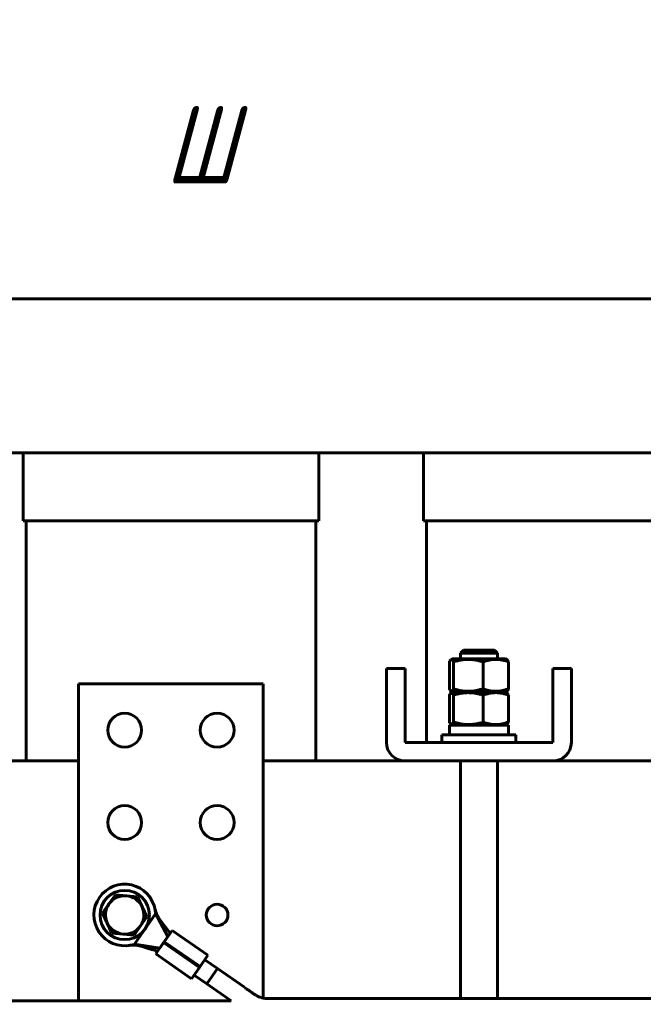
# Model space of a CAD drawing. Header units: millimetres. Extents: x 0 to 297, y 0 to 420.
# Tile 12 of 23: x 151 to 191, y 185 to 249. Entities that reach past the tile are written whole.
import ezdxf

# ---------------------------------------------------------------- set-up
doc = ezdxf.new("R2010")
doc.units = ezdxf.units.MM
doc.linetypes.add('K5LT_BASIC', pattern=[0])
doc.linetypes.add('K5LT_THIN', pattern=[0])
doc.layers.add('Системный слой', color=7, linetype='Continuous')
doc.styles.add('KDIMTEXTSTYLE', font='GOST_AU.SHX', dxfattribs={"width": 0.96, "oblique": 15, "height": 5})
doc.dimstyles.new('KDIMSTYLE (0.20)', dxfattribs={"dimtxt": 5, "dimasz": 1, "dimexe": 2, "dimexo": 0, "dimgap": 1, "dimtad": 1, "dimlfac": 5, "dimtxsty": 'KDIMTEXTSTYLE', "dimsah": 1, "dimcen": 0, "dimdle": 1, "dimadec": 0, "dimazin": 0, "dimtfac": 0.667, "dimtmove": 0, "dimatfit": 3, "dimfxl": 1, "dimtvp": 1, "dimtolj": 1, "dimtzin": 0, "dimarcsym": 0})

# ---------------------------------------------------------------- blocks, each defined once
blk = doc.blocks.new('U15')
at = {"layer": 'Системный слой', "color": 150, "linetype": 'K5LT_BASIC', "lineweight": 60, "true_color": 0x0080ff}
for p, q in [((123.4, 187.798), (124.586, 186.976)), ((124.586, 186.976), (124.677, 186.913)), ((124.677, 186.913), (124.68, 186.911)), ((124.68, 186.911), (124.685, 186.907)), ((124.685, 186.907), (124.694, 186.901)), ((124.694, 186.901), (124.699, 186.897)), ((124.699, 186.897), (124.702, 186.895)), ((124.702, 186.895), (124.707, 186.892)), ((124.707, 186.892), (124.715, 186.887)), ((124.715, 186.887), (124.722, 186.882)), ((124.722, 186.882), (124.725, 186.879)), ((124.725, 186.879), (124.73, 186.876)), ((124.73, 186.876), (124.738, 186.87)), ((124.738, 186.87), (124.755, 186.858)), ((124.755, 186.858), (124.767, 186.85)), ((124.767, 186.85), (124.771, 186.848)), ((124.771, 186.848), (124.776, 186.844)), ((124.776, 186.844), (124.786, 186.837)), ((124.786, 186.837), (124.806, 186.823)), ((124.806, 186.823), (124.818, 186.815)), ((124.818, 186.815), (124.847, 186.795)), ((124.847, 186.795), (124.875, 186.776)), ((124.875, 186.776), (124.9, 186.758)), ((124.9, 186.758), (124.937, 186.732)), ((124.937, 186.732), (124.994, 186.693)), ((124.994, 186.693), (125.039, 186.662)), ((125.039, 186.662), (125.043, 186.659)), ((125.043, 186.659), (125.051, 186.654)), ((125.051, 186.654), (125.066, 186.643)), ((125.066, 186.643), (125.097, 186.622)), ((125.097, 186.622), (125.159, 186.578)), ((125.159, 186.578), (125.221, 186.535)), ((125.221, 186.535), (125.225, 186.533)), ((125.225, 186.533), (125.232, 186.528)), ((125.232, 186.528), (125.245, 186.519)), ((125.245, 186.519), (125.272, 186.501)), ((125.272, 186.501), (125.326, 186.463)), ((125.326, 186.463), (125.329, 186.461)), ((125.329, 186.461), (125.333, 186.458)), ((125.333, 186.458), (125.339, 186.454)), ((125.339, 186.454), (125.349, 186.447)), ((125.349, 186.447), (125.356, 186.442)), ((125.356, 186.442), (125.36, 186.439)), ((125.36, 186.439), (125.364, 186.436)), ((125.364, 186.436), (125.373, 186.43)), ((125.373, 186.43), (125.385, 186.422)), ((125.385, 186.422), (125.388, 186.42)), ((125.388, 186.42), (125.393, 186.416)), ((125.393, 186.416), (125.402, 186.41)), ((125.402, 186.41), (125.421, 186.397)), ((125.421, 186.397), (125.441, 186.383)), ((125.441, 186.383), (125.444, 186.381)), ((125.444, 186.381), (125.448, 186.378)), ((125.448, 186.378), (125.453, 186.375)), ((125.453, 186.375), (125.462, 186.369)), ((125.462, 186.369), (125.481, 186.356)), ((125.481, 186.356), (125.518, 186.33)), ((125.518, 186.33), (125.534, 186.319)), ((125.534, 186.319), (125.538, 186.316)), ((125.538, 186.316), (125.543, 186.313)), ((125.543, 186.313), (125.553, 186.305)), ((125.553, 186.305), (125.557, 186.303)), ((125.557, 186.303), (125.561, 186.3)), ((125.561, 186.3), (125.566, 186.296)), ((125.566, 186.296), (125.577, 186.289)), ((125.577, 186.289), (125.581, 186.286)), ((125.581, 186.286), (125.585, 186.283)), ((125.585, 186.283), (125.591, 186.279)), ((125.591, 186.279), (125.604, 186.27)), ((125.604, 186.27), (125.608, 186.267)), ((125.608, 186.267), (125.616, 186.262)), ((125.616, 186.262), (125.63, 186.252)), ((125.63, 186.252), (125.638, 186.246)), ((125.638, 186.246), (125.649, 186.239)), ((125.649, 186.239), (125.656, 186.234)), ((125.656, 186.234), (125.666, 186.227)), ((125.666, 186.227), (125.681, 186.216)), ((125.681, 186.216), (125.705, 186.2)), ((125.705, 186.2), (125.739, 186.177)), ((125.739, 186.177), (125.79, 186.141)), ((125.79, 186.141), (125.866, 186.089)), ((125.866, 186.089), (125.875, 186.083)), ((125.875, 186.083), (125.878, 186.08)), ((125.878, 186.08), (125.882, 186.077)), ((125.882, 186.077), (125.886, 186.075)), ((125.886, 186.075), (125.889, 186.072)), ((125.889, 186.072), (125.895, 186.069)), ((125.895, 186.069), (125.902, 186.063)), ((125.902, 186.063), (125.914, 186.055)), ((125.914, 186.055), (125.93, 186.044)), ((125.93, 186.044), (125.94, 186.037)), ((125.94, 186.037), (125.943, 186.035)), ((125.943, 186.035), (125.949, 186.031)), ((125.949, 186.031), (125.96, 186.023)), ((125.96, 186.023), (125.973, 186.015)), ((125.973, 186.015), (125.989, 186.004)), ((125.989, 186.004), (126.011, 185.989)), ((126.011, 185.989), (126.042, 185.967)), ((126.042, 185.967), (126.069, 185.95)), ((126.069, 185.95), (126.072, 185.948)), ((126.072, 185.948), (126.078, 185.944)), ((126.078, 185.944), (126.091, 185.936)), ((126.091, 185.936), (126.115, 185.921)), ((126.115, 185.921), (126.163, 185.893)), ((126.163, 185.893), (126.206, 185.868)), ((126.206, 185.868), (126.21, 185.866)), ((126.21, 185.866), (126.216, 185.863)), ((126.216, 185.863), (126.229, 185.857)), ((126.229, 185.857), (126.254, 185.844)), ((126.254, 185.844), (126.283, 185.831)), ((126.283, 185.831), (126.298, 185.824)), ((126.298, 185.824), (126.305, 185.82)), ((126.305, 185.82), (126.309, 185.819)), ((126.309, 185.819), (126.312, 185.817)), ((126.312, 185.817), (126.315, 185.816)), ((126.315, 185.816), (126.32, 185.814)), ((126.32, 185.814), (126.327, 185.81)), ((126.327, 185.81), (126.338, 185.805)), ((126.338, 185.805), (126.354, 185.798)), ((126.354, 185.798), (126.36, 185.795)), ((126.36, 185.795), (126.363, 185.794)), ((126.363, 185.794), (126.366, 185.793)), ((126.366, 185.793), (126.37, 185.791)), ((126.37, 185.791), (126.377, 185.789)), ((126.377, 185.789), (126.39, 185.783)), ((126.39, 185.783), (126.417, 185.773)), ((126.417, 185.773), (126.472, 185.755)), ((126.472, 185.755), (126.535, 185.737)), ((126.535, 185.737), (126.538, 185.736)), ((126.538, 185.736), (126.546, 185.735)), ((126.546, 185.735), (126.56, 185.731)), ((126.56, 185.731), (126.59, 185.725)), ((126.59, 185.725), (126.65, 185.713)), ((126.65, 185.713), (126.72, 185.703)), ((126.72, 185.703), (126.724, 185.702)), ((126.724, 185.702), (126.732, 185.701)), ((126.732, 185.701), (126.748, 185.7)), ((126.748, 185.7), (126.78, 185.696)), ((126.78, 185.696), (126.847, 185.691)), ((126.847, 185.691), (126.905, 185.689)), ((126.905, 185.689), (126.909, 185.688)), ((126.909, 185.688), (126.917, 185.688)), ((126.917, 185.688), (126.933, 185.688)), ((126.933, 185.688), (126.965, 185.687)), ((126.965, 185.687), (127.013, 185.687)), ((127.013, 185.687), (127.037, 185.687)), ((127.037, 185.687), (127.05, 185.687)), ((127.05, 185.687), (127.058, 185.687)), ((127.058, 185.687), (127.065, 185.687)), ((127.065, 185.687), (127.07, 185.687)), ((127.07, 185.687), (127.074, 185.687)), ((127.074, 185.687), (127.082, 185.687)), ((127.082, 185.687), (127.099, 185.687)), ((127.099, 185.687), (127.132, 185.687)), ((127.132, 185.687), (127.197, 185.687)), ((127.197, 185.687), (127.264, 185.687)), ((127.264, 185.687), (127.268, 185.687)), ((127.268, 185.687), (127.276, 185.687)), ((127.276, 185.687), (127.292, 185.687)), ((127.292, 185.687), (127.322, 185.687)), ((127.322, 185.687), (127.383, 185.687)), ((127.383, 185.687), (127.406, 185.687)), ((127.406, 185.687), (127.41, 185.687)), ((127.41, 185.687), (127.417, 185.687)), ((127.417, 185.687), (127.431, 185.687)), ((127.431, 185.687), (127.458, 185.687)), ((127.458, 185.687), (127.508, 185.687)), ((127.508, 185.687), (127.516, 185.687)), ((127.516, 185.687), (127.52, 185.687)), ((127.52, 185.687), (127.526, 185.687)), ((127.526, 185.687), (127.538, 185.687)), ((127.538, 185.687), (127.557, 185.687)), ((127.557, 185.687), (127.585, 185.687)), ((127.585, 185.687), (127.605, 185.687)), ((127.605, 185.687), (127.635, 185.687)), ((127.635, 185.687), (127.675, 185.687)), ((127.675, 185.687), (127.679, 185.687)), ((127.679, 185.687), (127.686, 185.687)), ((127.686, 185.687), (127.698, 185.687)), ((127.698, 185.687), (127.724, 185.687)), ((127.724, 185.687), (127.776, 185.687)), ((127.776, 185.687), (127.78, 185.687)), ((127.78, 185.687), (127.784, 185.687)), ((127.784, 185.687), (127.792, 185.687)), ((127.792, 185.687), (127.804, 185.687)), ((127.804, 185.687), (127.822, 185.687)), ((127.822, 185.687), (127.839, 185.687)), ((127.839, 185.687), (127.874, 185.687)), ((127.874, 185.687), (127.944, 185.687)), ((127.944, 185.687), (128.084, 185.687)), ((128.084, 185.687), (128.363, 185.687)), ((128.363, 185.687), (128.92, 185.687)), ((128.92, 185.687), (130.035, 185.687)), ((130.035, 185.687), (132.265, 185.687)), ((132.265, 185.687), (136.725, 185.687)), ((136.725, 185.687), (145.646, 185.687)), ((145.646, 185.687), (159.479, 185.687)), ((159.479, 185.687), (164.28, 185.687))]:
    blk.add_line(p, q, dxfattribs=at)
blk = doc.blocks.new('U51')
at = {"layer": 'Системный слой', "color": 150, "linetype": 'K5LT_BASIC', "lineweight": 60, "true_color": 0x0080ff}
for p, q in [((163.38, 187.77), (165.129, 186.558)), ((165.129, 186.558), (165.132, 186.556)), ((165.132, 186.556), (165.136, 186.553)), ((165.136, 186.553), (165.14, 186.551)), ((165.14, 186.551), (165.144, 186.548)), ((165.144, 186.548), (165.147, 186.545)), ((165.147, 186.545), (165.151, 186.543)), ((165.151, 186.543), (165.159, 186.537)), ((165.159, 186.537), (165.163, 186.535)), ((165.163, 186.535), (165.166, 186.532)), ((165.166, 186.532), (165.173, 186.527)), ((165.173, 186.527), (165.188, 186.517)), ((165.188, 186.517), (165.191, 186.515)), ((165.191, 186.515), (165.195, 186.512)), ((165.195, 186.512), (165.201, 186.508)), ((165.201, 186.508), (165.212, 186.5)), ((165.212, 186.5), (165.235, 186.484)), ((165.235, 186.484), (165.253, 186.472)), ((165.253, 186.472), (165.256, 186.47)), ((165.256, 186.47), (165.262, 186.466)), ((165.262, 186.466), (165.274, 186.458)), ((165.274, 186.458), (165.297, 186.442)), ((165.297, 186.442), (165.318, 186.427)), ((165.318, 186.427), (165.329, 186.42)), ((165.329, 186.42), (165.342, 186.411)), ((165.342, 186.411), (165.36, 186.398)), ((165.36, 186.398), (165.374, 186.388)), ((165.374, 186.388), (165.379, 186.385)), ((165.379, 186.385), (165.383, 186.382)), ((165.383, 186.382), (165.391, 186.377)), ((165.391, 186.377), (165.407, 186.366)), ((165.407, 186.366), (165.439, 186.343)), ((165.439, 186.343), (165.492, 186.307)), ((165.492, 186.307), (165.57, 186.253)), ((165.57, 186.253), (165.619, 186.218)), ((165.619, 186.218), (165.623, 186.216)), ((165.623, 186.216), (165.63, 186.211)), ((165.63, 186.211), (165.644, 186.201)), ((165.644, 186.201), (165.672, 186.182)), ((165.672, 186.182), (165.726, 186.144)), ((165.726, 186.144), (165.735, 186.138)), ((165.735, 186.138), (165.738, 186.136)), ((165.738, 186.136), (165.744, 186.132)), ((165.744, 186.132), (165.755, 186.125)), ((165.755, 186.125), (165.776, 186.11)), ((165.776, 186.11), (165.819, 186.082)), ((165.819, 186.082), (165.851, 186.062)), ((165.851, 186.062), (165.854, 186.061)), ((165.854, 186.061), (165.857, 186.059)), ((165.857, 186.059), (165.86, 186.057)), ((165.86, 186.057), (165.863, 186.055)), ((165.863, 186.055), (165.868, 186.052)), ((165.868, 186.052), (165.876, 186.047)), ((165.876, 186.047), (165.887, 186.041)), ((165.887, 186.041), (165.893, 186.038)), ((165.893, 186.038), (165.895, 186.036)), ((165.895, 186.036), (165.9, 186.033)), ((165.9, 186.033), (165.903, 186.032)), ((165.903, 186.032), (165.906, 186.03)), ((165.906, 186.03), (165.91, 186.028)), ((165.91, 186.028), (165.916, 186.024)), ((165.916, 186.024), (165.925, 186.019)), ((165.925, 186.019), (165.938, 186.012)), ((165.938, 186.012), (165.958, 186.001)), ((165.958, 186.001), (165.987, 185.986)), ((165.987, 185.986), (165.993, 185.983)), ((165.993, 185.983), (165.996, 185.982)), ((165.996, 185.982), (166.001, 185.979)), ((166.001, 185.979), (166.012, 185.974)), ((166.012, 185.974), (166.034, 185.963)), ((166.034, 185.963), (166.078, 185.943)), ((166.078, 185.943), (166.151, 185.915)), ((166.151, 185.915), (166.155, 185.913)), ((166.155, 185.913), (166.161, 185.911)), ((166.161, 185.911), (166.175, 185.906)), ((166.175, 185.906), (166.202, 185.897)), ((166.202, 185.897), (166.257, 185.881)), ((166.257, 185.881), (166.321, 185.866)), ((166.321, 185.866), (166.324, 185.865)), ((166.324, 185.865), (166.327, 185.864)), ((166.327, 185.864), (166.33, 185.864)), ((166.33, 185.864), (166.333, 185.863)), ((166.333, 185.863), (166.336, 185.862)), ((166.336, 185.862), (166.34, 185.861)), ((166.34, 185.861), (166.346, 185.86)), ((166.346, 185.86), (166.356, 185.858)), ((166.356, 185.858), (166.361, 185.858)), ((166.361, 185.858), (166.364, 185.857)), ((166.364, 185.857), (166.369, 185.856)), ((166.369, 185.856), (166.38, 185.855)), ((166.38, 185.855), (166.386, 185.854)), ((166.386, 185.854), (166.389, 185.853)), ((166.389, 185.853), (166.395, 185.852)), ((166.395, 185.852), (166.4, 185.851)), ((166.4, 185.851), (166.408, 185.85)), ((166.408, 185.85), (166.419, 185.848)), ((166.419, 185.848), (166.435, 185.846)), ((166.435, 185.846), (166.46, 185.842)), ((166.46, 185.842), (166.498, 185.838)), ((166.498, 185.838), (166.504, 185.837)), ((166.504, 185.837), (166.507, 185.837)), ((166.507, 185.837), (166.514, 185.836)), ((166.514, 185.836), (166.527, 185.835)), ((166.527, 185.835), (166.555, 185.833)), ((166.555, 185.833), (166.611, 185.829)), ((166.611, 185.829), (166.693, 185.827)), ((166.693, 185.827), (166.697, 185.827)), ((166.697, 185.827), (166.705, 185.827)), ((166.705, 185.827), (166.721, 185.826)), ((166.721, 185.826), (166.754, 185.826)), ((166.754, 185.826), (166.821, 185.826)), ((166.821, 185.826), (166.89, 185.826)), ((166.89, 185.826), (166.895, 185.826)), ((166.895, 185.826), (166.905, 185.826)), ((166.905, 185.826), (166.924, 185.826)), ((166.924, 185.826), (166.964, 185.826)), ((166.964, 185.826), (167.044, 185.826)), ((167.044, 185.826), (167.167, 185.826)), ((167.167, 185.826), (167.175, 185.826)), ((167.175, 185.826), (167.19, 185.826)), ((167.19, 185.826), (167.221, 185.826)), ((167.221, 185.826), (167.283, 185.826)), ((167.283, 185.826), (167.334, 185.826)), ((167.334, 185.826), (167.36, 185.826)), ((167.36, 185.826), (167.392, 185.826)), ((167.392, 185.826), (167.424, 185.826)), ((167.424, 185.826), (167.452, 185.826)), ((167.452, 185.826), (167.495, 185.826)), ((167.495, 185.826), (167.559, 185.826)), ((167.559, 185.826), (167.627, 185.826)), ((167.627, 185.826), (167.632, 185.826)), ((167.632, 185.826), (167.644, 185.826)), ((167.644, 185.826), (167.666, 185.826)), ((167.666, 185.826), (167.711, 185.826)), ((167.711, 185.826), (167.791, 185.826)), ((167.791, 185.826), (167.864, 185.826)), ((167.864, 185.826), (168.01, 185.826)), ((168.01, 185.826), (168.301, 185.826)), ((168.301, 185.826), (168.884, 185.826)), ((168.884, 185.826), (170.046, 185.826)), ((170.046, 185.826), (172.357, 185.826)), ((172.357, 185.826), (176.9, 185.826)), ((176.9, 185.826), (181.552, 185.826)), ((181.552, 185.826), (188.29, 185.826)), ((188.29, 185.826), (195.055, 185.826)), ((195.055, 185.826), (204.138, 185.826))]:
    blk.add_line(p, q, dxfattribs=at)
blk = doc.blocks.new('U56')
at = {"layer": 'Системный слой', "color": 150, "linetype": 'K5LT_BASIC', "lineweight": 60, "true_color": 0x0080ff}
for p, q in [((162.697, 186.784), (164.28, 185.687)), ((229.671, 184.626), (230.586, 184.626))]:
    blk.add_line(p, q, dxfattribs=at)
blk = doc.blocks.new('U65')
at = {"layer": 'Системный слой', "color": 150, "linetype": 'K5LT_BASIC', "lineweight": 60, "true_color": 0x0080ff}
for p, q in [((178.474, 207.76), (178.509, 207.812)), ((178.509, 207.812), (178.544, 207.843)), ((178.544, 207.843), (178.563, 207.851)), ((178.563, 207.851), (178.618, 207.834)), ((178.618, 207.834), (178.674, 207.764)), ((178.44, 207.691), (178.474, 207.76)), ((178.674, 207.764), (178.71, 207.691))]:
    blk.add_line(p, q, dxfattribs=at)
blk = doc.blocks.new('U66')
at = {"layer": 'Системный слой', "color": 150, "linetype": 'K5LT_BASIC', "lineweight": 60, "true_color": 0x0080ff}
for p, q in [((178.474, 205.871), (178.44, 205.939)), ((178.71, 205.939), (178.656, 205.839)), ((178.509, 205.819), (178.474, 205.871)), ((178.544, 205.788), (178.509, 205.819)), ((178.6, 205.785), (178.544, 205.788)), ((178.656, 205.839), (178.6, 205.785))]:
    blk.add_line(p, q, dxfattribs=at)
blk = doc.blocks.new('U81')
at = {"layer": 'Системный слой', "color": 150, "linetype": 'K5LT_BASIC', "lineweight": 60, "true_color": 0x0080ff}
for p, q in [((178.44, 205.531), (178.474, 205.6)), ((178.474, 205.6), (178.509, 205.652)), ((178.509, 205.652), (178.544, 205.683)), ((178.544, 205.683), (178.563, 205.691)), ((178.563, 205.691), (178.618, 205.674)), ((178.618, 205.674), (178.674, 205.604)), ((178.674, 205.604), (178.71, 205.531))]:
    blk.add_line(p, q, dxfattribs=at)
blk = doc.blocks.new('U82')
at = {"layer": 'Системный слой', "color": 150, "linetype": 'K5LT_BASIC', "lineweight": 60, "true_color": 0x0080ff}
for p, q in [((178.474, 203.711), (178.44, 203.779)), ((178.509, 203.659), (178.474, 203.711)), ((178.544, 203.628), (178.509, 203.659)), ((178.601, 203.625), (178.544, 203.628)), ((178.656, 203.679), (178.601, 203.625)), ((178.71, 203.779), (178.656, 203.679))]:
    blk.add_line(p, q, dxfattribs=at)
blk = doc.blocks.new('U90')
at = {"layer": 'Системный слой', "color": 150, "linetype": 'K5LT_BASIC', "lineweight": 60, "true_color": 0x0080ff}
for p, q in [((145.16, 201.255), (154.36, 201.255)), ((166.36, 201.255), (175.56, 201.255)), ((185.16, 201.255), (194.36, 201.255))]:
    blk.add_line(p, q, dxfattribs=at)
blk = doc.blocks.new('U101')
at = {"layer": 'Системный слой', "color": 150, "linetype": 'K5LT_BASIC', "lineweight": 60, "true_color": 0x0080ff}
for p, q in [((179.16, 208.256), (179.16, 207.895)), ((179.16, 201.255), (179.16, 185.826))]:
    blk.add_line(p, q, dxfattribs=at)
blk = doc.blocks.new('U102')
at = {"layer": 'Системный слой', "color": 150, "linetype": 'K5LT_BASIC', "lineweight": 60, "true_color": 0x0080ff}
for p, q in [((181.56, 208.256), (181.56, 207.895)), ((181.56, 201.255), (181.56, 185.826))]:
    blk.add_line(p, q, dxfattribs=at)
blk = doc.blocks.new('U109')
at = {"layer": 'Системный слой', "color": 150, "linetype": 'K5LT_BASIC', "lineweight": 60, "true_color": 0x0080ff}
for p, q in [((154.36, 185.687), (154.36, 186.038)), ((154.36, 181.535), (154.36, 184.487))]:
    blk.add_line(p, q, dxfattribs=at)
blk = doc.blocks.new('U110')
at = {"layer": 'Системный слой', "color": 150, "linetype": 'K5LT_BASIC', "lineweight": 60, "true_color": 0x0080ff}
for p, q in [((166.36, 186.038), (166.36, 185.858)), ((166.36, 184.487), (166.36, 181.535))]:
    blk.add_line(p, q, dxfattribs=at)
blk = doc.blocks.new('U116')
at = {"layer": 'Системный слой', "color": 150, "linetype": 'K5LT_BASIC', "lineweight": 60, "true_color": 0x0080ff}
for p, q in [((162.255, 187.902), (162.768, 188.642)), ((161.704, 187.108), (162.217, 187.848))]:
    blk.add_line(p, q, dxfattribs=at)
blk = doc.blocks.new('KDIMARROW_01')
at = {"layer": 'Системный слой'}
blk.add_hatch(color=0, dxfattribs=at).paths.add_polyline_path([(-5, -0.658), (0, 0), (-5, 0.658), (-4.5, 0)])
at = {"layer": 'Системный слой', "color": 0, "linetype": 'K5LT_THIN', "lineweight": 18}
for p, q in [((-4.5, 0), (-5, 0.658)), ((-5, 0.658), (0, 0)), ((0, 0), (-5, -0.658)), ((-5, -0.658), (-4.5, 0)), ((0, 0), (-1, 0))]:
    blk.add_line(p, q, dxfattribs=at)

msp = doc.modelspace()

# ---------------------------------------------------------------- linework, layer by layer
at = {"layer": 'Системный слой', "color": 150, "linetype": 'K5LT_BASIC', "lineweight": 60, "true_color": 0x0080ff}
for p, q in [((228.3598, 231.2554), (92.3598, 231.2554)), ((221.3598, 221.2554), (99.3598, 221.2554)), ((150.7598, 221.2554), (150.7598, 216.8554)), ((169.9598, 221.2554), (169.9598, 216.8554)), ((176.7598, 221.2554), (176.7598, 216.8554)), ((150.7598, 216.8554), (169.9598, 216.8554)), ((150.9598, 216.8554), (150.9598, 201.2554)), ((169.7598, 216.8554), (169.7598, 201.2554)), ((176.7598, 216.8554), (195.9598, 216.8554)), ((176.9598, 216.8554), (176.9598, 202.4554)), ((179.3598, 208.4556), (179.1598, 208.2556)), ((181.3598, 208.4556), (179.3598, 208.4556)), ((181.3598, 208.4556), (181.5598, 208.2556)), ((178.6348, 207.8954), (178.5443, 207.8432)), ((182.0848, 207.8954), (178.6348, 207.8954)), ((181.5598, 208.2556), (179.1598, 208.2556)), ((182.0848, 207.8954), (182.1752, 207.8432)), ((174.3598, 207.2554), (174.3598, 206.6554)), ((175.5598, 207.2554), (174.3598, 207.2554)), ((175.5598, 207.2554), (175.5598, 206.6554)), ((178.4398, 205.9395), (178.4398, 207.6913)), ((178.7103, 205.9395), (178.7103, 207.6913)), ((180.6303, 205.9395), (180.6303, 207.6913)), ((182.2797, 205.9395), (182.2797, 207.6913)), ((185.1598, 207.2554), (185.1598, 206.6554)), ((186.3598, 207.2554), (185.1598, 207.2554)), ((186.3598, 206.6554), (186.3598, 207.2554)), ((174.3598, 202.4554), (174.3598, 206.6554)), ((175.5598, 206.6554), (175.5598, 202.4554)), ((185.1598, 202.4554), (185.1598, 206.6554)), ((186.3598, 206.6554), (186.3598, 202.4554)), ((154.3598, 206.2554), (166.3598, 206.2554)), ((154.3598, 187.5286), (154.3598, 206.2554)), ((166.3598, 206.2554), (166.3598, 187.5286)), ((178.4398, 203.7795), (178.4398, 205.5313)), ((178.6348, 205.7354), (178.5443, 205.7876)), ((178.6348, 205.7354), (178.5443, 205.6832)), ((182.0848, 205.7354), (178.6348, 205.7354)), ((182.0848, 205.7354), (178.6348, 205.7354)), ((178.7103, 203.7795), (178.7103, 205.5313)), ((180.6303, 203.7795), (180.6303, 205.5313)), ((182.0848, 205.7354), (182.1752, 205.7876)), ((182.0848, 205.7354), (182.1752, 205.6832)), ((182.2797, 203.7795), (182.2797, 205.5313)), ((182.2698, 203.5754), (178.4498, 203.5754)), ((178.4498, 202.9554), (178.4498, 203.5754)), ((178.6348, 203.5754), (178.5443, 203.6276)), ((182.0848, 203.5754), (182.1752, 203.6276)), ((182.2698, 202.9554), (182.2698, 203.5754)), ((177.9598, 202.4554), (177.9598, 202.9554)), ((182.7598, 202.9554), (177.9598, 202.9554)), ((182.7598, 202.4554), (182.7598, 202.9554)), ((175.5598, 202.4554), (185.1598, 202.4554)), ((185.1598, 201.2554), (175.5598, 201.2554)), ((156.7523, 192.5581), (156.3401, 191.9694)), ((157.4683, 192.4955), (156.7523, 192.5581)), ((158.1842, 192.4328), (157.4683, 192.4955)), ((156.3401, 191.9694), (155.9279, 191.3807)), ((158.488, 191.7815), (158.1842, 192.4328)), ((155.9279, 191.3807), (156.2316, 190.7293)), ((157.991, 189.3576), (159.3584, 191.33)), ((158.7917, 191.1301), (158.488, 191.7815)), ((159.3814, 191.3632), (159.3584, 191.33)), ((159.5016, 191.0716), (159.3584, 191.33)), ((156.2316, 190.7293), (156.5353, 190.078)), ((157.9672, 189.9527), (158.3795, 190.5414)), ((158.3795, 190.5414), (158.7917, 191.1301)), ((159.5031, 191.069), (159.5016, 191.0716)), ((159.5031, 191.069), (160.1693, 189.867)), ((159.6272, 190.9778), (160.3148, 190.0768)), ((156.5353, 190.078), (157.2513, 190.0153)), ((157.2513, 190.0153), (157.9672, 189.9527)), ((160.4392, 190.2563), (159.9264, 189.5166)), ((160.4392, 190.2563), (162.7677, 188.642)), ((157.991, 189.3576), (157.968, 189.3244)), ((157.991, 189.3576), (158.2835, 189.3141)), ((158.2835, 189.3141), (158.2862, 189.3137)), ((159.6456, 189.1115), (158.2862, 189.3137)), ((159.8885, 189.4618), (159.3757, 188.7222)), ((159.6456, 189.1115), (160.1693, 189.867)), ((162.217, 187.8476), (159.8885, 189.4618)), ((159.9264, 189.5166), (162.2549, 187.9024)), ((159.3757, 188.7222), (161.7042, 187.1079)), ((163.3803, 187.7705), (162.5585, 188.3402)), ((154.3598, 186.0383), (154.3598, 187.5286)), ((162.6966, 186.7843), (161.8748, 187.354)), ((162.2549, 187.9024), (162.217, 187.8476)), ((163.3803, 187.7705), (162.6966, 186.7843)), ((163.3803, 187.7704), (163.3803, 187.7705)), ((166.3598, 187.5286), (166.3598, 186.0383))]:
    msp.add_line(p, q, dxfattribs=at)
for centre, radius in [((157.3598, 203.2554), 1.1), ((163.3598, 203.2554), 1.1), ((157.3598, 197.2554), 1.1), ((163.3598, 197.2554), 1.1), ((157.3598, 191.2554), 1.6), ((163.3598, 191.2554), 0.7)]:
    msp.add_circle(centre, radius, dxfattribs=at)
for centre, radius, start, end in [((175.5598, 202.4554), 1.2, 180, 270), ((185.1598, 202.4554), 1.2, 270, 0), ((157.3598, 191.2554), 2, 9.004679, 281.53138), ((157.3598, 191.2554), 1.2448, 85, 145), ((157.3598, 191.2554), 1.2448, 25, 85), ((157.3598, 191.2554), 1.2448, 145, 205), ((157.3598, 191.2554), 1.2448, 325, 25), ((157.3598, 191.2554), 1.2448, 205, 265), ((157.3598, 191.2554), 1.2448, 265, 325)]:
    msp.add_arc(centre, radius, start, end, dxfattribs=at)
for points, knots in [([(178.7103, 207.6913), (178.7908, 207.7165), (178.9405, 207.7589), (179.1192, 207.7978), (179.2618, 207.8219), (179.3675, 207.8358), (179.4809, 207.846), (179.5845, 207.8514), (179.6914, 207.8527), (179.7991, 207.8497), (179.9062, 207.8424), (180.0271, 207.8294), (180.1954, 207.8038), (180.4021, 207.7585), (180.5573, 207.7141), (180.6303, 207.6913)], [0, 0, 0, 0, 2.063679, 3.8057023, 4.4899247, 5.615665, 6.4283947, 7.2895903, 8.1701933, 9.0601067, 9.9429337, 10.8106445, 12.0510005, 14.1279731, 16, 16, 16, 16]), ([(180.6303, 207.6913), (180.7649, 207.7403), (180.9006, 207.7807), (181.1747, 207.8366), (181.3132, 207.852), (181.5235, 207.8522), (181.594, 207.8484), (181.7333, 207.8337), (181.8025, 207.8229), (182.0089, 207.7808), (182.1449, 207.7404), (182.2797, 207.6913)], [0, 0, 0, 0, 0.002623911, 0.002623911, 0.005247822, 0.005247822, 0.006559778, 0.006559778, 0.007871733, 0.007871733, 0.010495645, 0.010495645, 0.010495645, 0.010495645]), ([(182.2797, 207.6913), (182.2576, 207.7403), (182.2354, 207.7807), (182.2004, 207.8242), (182.1879, 207.8358), (182.1752, 207.8431)], [0, 0, 0, 0, 0.0026239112, 0.0026239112, 0.0040821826, 0.0040821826, 0.0040821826, 0.0040821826]), ([(180.6303, 205.9395), (180.5102, 205.902), (180.3335, 205.8544), (180.1154, 205.8141), (179.9787, 205.7956), (179.856, 205.7842), (179.7511, 205.7793), (179.6438, 205.7782), (179.5355, 205.7811), (179.4059, 205.7907), (179.2987, 205.8038), (179.1712, 205.8235), (179.0446, 205.8486), (178.8767, 205.8898), (178.7725, 205.92), (178.7103, 205.9395)], [0, 0, 0, 0, 3.0735561, 4.480843, 5.4634974, 6.4786424, 7.5251697, 8.0561056, 9.1238981, 10.1865036, 11.2426062, 11.7677057, 13.3420774, 14.3968679, 16, 16, 16, 16]), ([(182.2797, 205.9395), (182.1766, 205.902), (182.0247, 205.8544), (181.8374, 205.8141), (181.72, 205.7956), (181.6146, 205.7842), (181.5244, 205.7793), (181.4322, 205.7782), (181.3392, 205.7811), (181.2279, 205.7907), (181.1357, 205.8038), (181.0262, 205.8235), (180.8622, 205.8613), (180.7189, 205.9072), (180.6303, 205.9395)], [0, 0, 0, 0, 2.8814588, 4.2007903, 5.1220287, 6.0737271, 7.0548465, 7.5525989, 8.5536544, 9.549847, 10.5399432, 11.0322241, 12.5081975, 15, 15, 15, 15]), ([(182.1752, 205.7876), (182.1843, 205.7929), (182.2067, 205.8114), (182.2415, 205.8607), (182.2671, 205.9115), (182.2797, 205.9395)], [0, 0, 0, 0, 1.5340383, 3.7934437, 6, 6, 6, 6]), ([(178.7103, 205.5313), (178.7908, 205.5565), (178.9405, 205.5989), (179.1192, 205.6378), (179.2618, 205.6619), (179.3675, 205.6758), (179.4809, 205.686), (179.5845, 205.6914), (179.6914, 205.6927), (179.7991, 205.6897), (179.9062, 205.6824), (180.0271, 205.6694), (180.1954, 205.6438), (180.4021, 205.5985), (180.5573, 205.5541), (180.6303, 205.5313)], [0, 0, 0, 0, 2.063679, 3.8057023, 4.4899247, 5.615665, 6.4283947, 7.2895903, 8.1701933, 9.0601067, 9.9429337, 10.8106445, 12.0510005, 14.1279731, 16, 16, 16, 16]), ([(180.6303, 205.5313), (180.7649, 205.5803), (180.9006, 205.6207), (181.1747, 205.6766), (181.3132, 205.692), (181.5235, 205.6922), (181.594, 205.6884), (181.7333, 205.6737), (181.8025, 205.6629), (182.0089, 205.6208), (182.1449, 205.5804), (182.2797, 205.5313)], [0, 0, 0, 0, 0.002623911, 0.002623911, 0.005247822, 0.005247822, 0.006559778, 0.006559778, 0.007871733, 0.007871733, 0.010495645, 0.010495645, 0.010495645, 0.010495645]), ([(182.2797, 205.5313), (182.2576, 205.5803), (182.2354, 205.6207), (182.2004, 205.6642), (182.1879, 205.6758), (182.1752, 205.6831)], [0, 0, 0, 0, 0.0026239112, 0.0026239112, 0.0040821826, 0.0040821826, 0.0040821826, 0.0040821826]), ([(180.3598, 203.7045), (180.2821, 203.6859), (180.1767, 203.6643), (180.028, 203.6418), (179.9133, 203.6287), (179.795, 203.6208), (179.6881, 203.6182), (179.595, 203.6192), (179.5023, 203.6235), (179.411, 203.6308), (179.2662, 203.6471), (179.1274, 203.6712), (178.9583, 203.7091), (178.8384, 203.7406), (178.7444, 203.7688), (178.7103, 203.7795)], [0, 0, 0, 0, 2.2979185, 3.0959937, 4.3308214, 5.6236226, 6.5074473, 7.4020347, 8.2906475, 9.1616655, 10.0187918, 12.4585461, 13.2098435, 14.9866673, 16, 16, 16, 16]), ([(182.2797, 203.7795), (182.145, 203.7305), (182.0094, 203.6901), (181.7353, 203.6342), (181.5968, 203.6188), (181.3864, 203.6186), (181.316, 203.6224), (181.1766, 203.6371), (181.1074, 203.6479), (180.901, 203.69), (180.7651, 203.7304), (180.6303, 203.7795)], [0, 0, 0, 0, 0.002623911, 0.002623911, 0.005247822, 0.005247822, 0.006559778, 0.006559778, 0.007871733, 0.007871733, 0.010495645, 0.010495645, 0.010495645, 0.010495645]), ([(182.1753, 203.6276), (182.1763, 203.6283), (182.1774, 203.6289), (182.19, 203.6369), (182.2014, 203.6478), (182.2353, 203.6899), (182.2576, 203.7304), (182.2797, 203.7795)], [0.0064259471, 0.0064259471, 0.0064259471, 0.0064259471, 0.0065497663, 0.0065497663, 0.0078597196, 0.0078597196, 0.0104796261, 0.0104796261, 0.0104796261, 0.0104796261]), ([(159.4031, 191.3945), (159.4305, 191.3227), (159.4615, 191.2521), (159.5326, 191.1155), (159.5732, 191.0498), (159.6193, 190.9882)], [0, 0, 0, 0, 0.00116835, 0.00116835, 0.0023367, 0.0023367, 0.0023367, 0.0023367]), ([(158.4027, 189.2332), (158.3288, 189.2547), (158.2531, 189.2698), (158.1002, 189.2884), (158.0232, 189.2927), (157.9463, 189.2931)], [0, 0, 0, 0, 0.0011672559, 0.0011672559, 0.0023345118, 0.0023345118, 0.0023345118, 0.0023345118]), ([(122.7159, 186.8121), (122.986, 186.6249), (123.2561, 186.4376), (123.6282, 186.1797), (123.7302, 186.109), (123.8546, 186.0228), (123.8769, 186.0073), (123.9304, 185.9702), (123.9615, 185.9486), (124.0003, 185.9217), (124.0081, 185.9163), (124.0237, 185.9055), (124.0314, 185.9001), (124.0547, 185.884), (124.0703, 185.8732), (124.1169, 185.8409), (124.148, 185.8193), (124.2413, 185.7547), (124.3035, 185.7116), (124.428, 185.6252), (124.4904, 185.582), (124.5818, 185.5186), (124.6108, 185.4985), (124.6471, 185.4733), (124.6544, 185.4683), (124.6689, 185.4582), (124.6761, 185.4532), (124.696, 185.4394), (124.7087, 185.4306), (124.7465, 185.4044), (124.7714, 185.3872), (124.8458, 185.3356), (124.895, 185.3015), (124.9503, 185.2632), (124.9558, 185.2593), (124.9756, 185.2456), (124.9898, 185.2358), (125.0687, 185.181), (125.1351, 185.135), (125.2233, 185.0739), (125.2411, 185.0615), (125.2775, 185.0363), (125.2959, 185.0234), (125.3233, 185.0048), (125.3319, 184.999), (125.3579, 184.9819), (125.3757, 184.9706), (125.4299, 184.9371), (125.4673, 184.9153), (125.5831, 184.8517), (125.6649, 184.8117), (125.8734, 184.7204), (126.0036, 184.6724), (126.2102, 184.609), (126.2853, 184.5884), (126.4365, 184.5525), (126.5137, 184.5367), (126.7113, 184.5038), (126.8304, 184.4914), (126.9691, 184.4871), (126.9946, 184.4869), (127.0298, 184.4869), (127.0398, 184.4869), (127.0698, 184.4869), (127.0895, 184.4869), (127.1477, 184.4869), (127.1855, 184.4869), (127.2965, 184.4869), (127.3674, 184.4869), (127.5145, 184.4869), (127.5906, 184.4869), (127.7026, 184.4869), (127.7372, 184.4869), (127.7811, 184.4869), (127.79, 184.4869), (127.8076, 184.4869), (127.8165, 184.4869), (127.841, 184.4869), (127.8566, 184.4869), (127.9035, 184.4869), (127.9348, 184.4869), (127.9845, 184.4869), (128.0029, 184.4869), (128.0566, 184.4869), (128.0919, 184.4869), (128.1361, 184.4869), (128.1449, 184.4869), (128.1626, 184.4869), (128.1715, 184.4869), (128.2701, 184.4869), (128.3599, 184.4869), (128.485, 184.4869), (128.5203, 184.4869), (128.5645, 184.4869), (128.5733, 184.4869), (128.591, 184.4869), (128.5998, 184.4869), (128.6253, 184.4869), (128.6419, 184.4869), (128.6918, 184.4869), (128.7251, 184.4869), (128.8248, 184.4869), (128.8913, 184.4869), (129.0467, 184.4869), (129.1355, 184.4869), (129.2597, 184.4869), (129.295, 184.4869), (129.3392, 184.4869), (129.3481, 184.4869), (129.3579, 184.4869), (129.3588, 184.4869), (129.3677, 184.4869), (129.3755, 184.4869), (129.5574, 184.4869), (129.7315, 184.4869), (129.9743, 184.4869), (130.043, 184.4869), (130.129, 184.4869), (130.1462, 184.4869), (130.1806, 184.4869), (130.1978, 184.4869), (130.2493, 184.4869), (130.2837, 184.4869), (130.3869, 184.4869), (130.4556, 184.4869), (130.6619, 184.4869), (130.7994, 184.4869), (131.212, 184.4869), (131.487, 184.4869), (132.1302, 184.4869), (132.4984, 184.4869), (132.9664, 184.4869), (133.0664, 184.4869), (133.1913, 184.4869), (133.2163, 184.4869), (133.2663, 184.4869), (133.2913, 184.4869), (133.3491, 184.4869), (133.3819, 184.4869), (133.4804, 184.4869), (133.546, 184.4869), (133.743, 184.4869), (133.8742, 184.4869), (134.2681, 184.4869), (134.5306, 184.4869), (135.3182, 184.4869), (135.8431, 184.4869), (136.8179, 184.4869), (137.2678, 184.4869), (138.1743, 184.4869), (138.631, 184.4869), (139.1116, 184.4869), (139.1357, 184.4869), (139.2498, 184.4869), (139.3398, 184.4869), (139.4584, 184.4869), (139.4869, 184.4869), (139.5439, 184.4869), (139.5725, 184.4869), (139.658, 184.4869), (139.7151, 184.4869), (139.8862, 184.4869), (140.0003, 184.4869), (140.3426, 184.4869), (140.5707, 184.4869), (141.0525, 184.4869), (141.3062, 184.4869), (141.7623, 184.4869), (141.9647, 184.4869), (143.0794, 184.4869), (143.9909, 184.4869), (146.4445, 184.4869), (147.9839, 184.4869), (149.7916, 184.4869), (150.058, 184.4869), (150.3383, 184.4869), (150.3519, 184.4869), (150.697, 184.4869), (151.0284, 184.4869), (151.6508, 184.4869), (151.9418, 184.4869), (152.3591, 184.4869), (152.4854, 184.4869), (152.8642, 184.4869), (153.1168, 184.4869), (153.6995, 184.4869), (154.0297, 184.4869), (154.5347, 184.4869), (154.7097, 184.4869), (155.8949, 184.4869), (156.9049, 184.4869), (159.9355, 184.4869), (161.9561, 184.4869), (164.7723, 184.4869), (165.5661, 184.4869), (167.3597, 184.4869), (168.3598, 184.4869), (169.4243, 184.4869), (169.4887, 184.4869), (170.7193, 184.4869), (171.8853, 184.4869), (173.7046, 184.4869), (174.3578, 184.4869), (175.3768, 184.4869), (175.7427, 184.4869), (176.4745, 184.4869), (176.8404, 184.4869), (177.3744, 184.4869), (177.5425, 184.4869), (178.0468, 184.4869), (178.3829, 184.4869), (178.866, 184.4869), (179.0129, 184.4869), (179.6853, 184.4869), (180.2108, 184.4869), (181.0108, 184.4869), (181.2853, 184.4869), (182.63, 184.4869), (183.7002, 184.4869), (186.9669, 184.4869), (189.1634, 184.4869), (191.8528, 184.4869), (192.3459, 184.4869), (193.148, 184.4869), (193.4571, 184.4869), (193.964, 184.4869), (194.1619, 184.4869), (195.8027, 184.4869), (197.2457, 184.4869), (199.3869, 184.4869), (200.0852, 184.4869), (201.0806, 184.4869), (201.3778, 184.4869), (201.8015, 184.4869), (201.9279, 184.4869), (202.1809, 184.4869), (202.3073, 184.4869), (202.6868, 184.4869), (202.9397, 184.4869), (203.6985, 184.4869), (204.2044, 184.4869), (205.2601, 184.4869), (205.81, 184.4869), (206.8217, 184.4869), (207.2837, 184.4869), (208.2837, 184.4869), (208.8217, 184.4869), (209.667, 184.4869), (209.9741, 184.4869), (210.4515, 184.4869), (210.6217, 184.4869), (210.9145, 184.4869), (211.0372, 184.4869), (211.2134, 184.4869), (211.267, 184.4869), (211.9317, 184.4869), (212.5429, 184.4869), (213.2357, 184.4869), (213.3174, 184.4869), (213.4526, 184.4869), (213.5062, 184.4869), (213.6453, 184.4869), (213.7308, 184.4869), (214.0236, 184.4869), (214.2309, 184.4869), (214.4517, 184.4869), (214.4651, 184.4869), (214.5425, 184.4869), (214.6065, 184.4869), (214.7987, 184.4869), (214.9267, 184.4869), (215.311, 184.4869), (215.5671, 184.4869), (216.3356, 184.4869), (216.8479, 184.4869), (217.9575, 184.4869), (218.5548, 184.4869), (219.4939, 184.4869), (219.8358, 184.4869), (220.2632, 184.4869), (220.3486, 184.4869), (220.5196, 184.4869), (220.605, 184.4869), (220.7233, 184.4869), (220.7561, 184.4869), (220.8546, 184.4869), (220.9202, 184.4869), (221.1172, 184.4869), (221.2485, 184.4869), (221.6423, 184.4869), (221.9049, 184.4869), (222.2316, 184.4869), (222.2957, 184.4869), (222.8209, 184.4869), (223.2819, 184.4869), (223.8723, 184.4869), (224.0017, 184.4869), (224.2597, 184.4869), (224.3884, 184.4869), (224.6744, 184.4869), (224.8317, 184.4869), (225.0691, 184.4869), (225.1492, 184.4869), (225.2494, 184.4869), (225.2694, 184.4869), (225.3095, 184.4869), (225.3295, 184.4869), (225.3589, 184.4869), (225.3683, 184.4869), (225.3966, 184.4869), (225.4154, 184.4869), (225.4718, 184.4869), (225.5095, 184.4869), (225.5782, 184.4869), (225.6093, 184.4869), (225.6758, 184.4869), (225.7111, 184.4869), (225.7553, 184.4869), (225.7641, 184.4869), (225.7818, 184.4869), (225.7906, 184.4869), (225.8083, 184.4869), (225.8172, 184.4869), (225.8831, 184.4869), (225.9403, 184.4869), (226.0327, 184.4869), (226.0681, 184.4869), (226.1122, 184.4869), (226.1211, 184.4869), (226.1388, 184.4869), (226.1476, 184.4869), (226.1721, 184.4869), (226.1877, 184.4869), (226.2347, 184.4869), (226.266, 184.4869), (226.3599, 184.4869), (226.4225, 184.4869), (226.5081, 184.4869), (226.5312, 184.4869), (226.6338, 184.4869), (226.7132, 184.4869), (226.8126, 184.4869), (226.8324, 184.4869), (226.8722, 184.4869), (226.8921, 184.4869), (226.9208, 184.4869), (226.9296, 184.4869), (226.9546, 184.4869), (226.9708, 184.4869), (227.0194, 184.4869), (227.0517, 184.4869), (227.1486, 184.4869), (227.213, 184.4869), (227.3807, 184.4869), (227.4833, 184.4869), (227.6842, 184.4869), (227.7824, 184.4869), (227.9723, 184.4869), (228.064, 184.4869), (228.2238, 184.4869), (228.2912, 184.4869), (228.377, 184.4869), (228.393, 184.4869), (228.4907, 184.4869), (228.5677, 184.4869), (228.7109, 184.4869), (228.7773, 184.4869), (228.9001, 184.4869), (228.9564, 184.4869), (229.0333, 184.4869), (229.0582, 184.4869), (229.0889, 184.4869), (229.0963, 184.4869), (229.107, 184.4869), (229.1106, 184.4869), (229.1158, 184.4869), (229.1175, 184.4869), (229.1208, 184.4869), (229.1223, 184.4869), (229.1253, 184.4869), (229.1268, 184.4869), (229.1298, 184.4869), (229.1313, 184.4869), (229.1344, 184.4869), (229.136, 184.4869), (229.1404, 184.4869), (229.1431, 184.4869), (229.1494, 184.4869), (229.1531, 184.4869), (229.1628, 184.4869), (229.1688, 184.4869), (229.1841, 184.4869), (229.1932, 184.4869), (229.2136, 184.4869), (229.2245, 184.4869), (229.2511, 184.4869), (229.2647, 184.4869), (229.2805, 184.4869), (229.2851, 184.4869), (229.2935, 184.4869), (229.2954, 184.4869), (229.2988, 184.4869), (229.2989, 184.4869), (229.2994, 184.4869), (229.2997, 184.4869), (229.3001, 184.4869), (229.3001, 184.4869), (229.3001, 184.4869), (229.3001, 184.4869), (229.3001, 184.4869), (229.3001, 184.4869), (229.3001, 184.4869), (229.3001, 184.4869), (229.3001, 184.4869)], [0, 0, 0, 0, 0.4504455, 0.4504455, 0.6205429, 0.6205429, 0.6578393, 0.6578393, 0.7096878, 0.7096878, 0.7226499, 0.7226499, 0.735612, 0.735612, 0.7615363, 0.7615363, 0.8133849, 0.8133849, 0.9170827, 0.9170827, 1.0211028, 1.0211028, 1.0695485, 1.0695485, 1.0816599, 1.0816599, 1.0937713, 1.0937713, 1.1152631, 1.1152631, 1.1582467, 1.1582467, 1.2442144, 1.2442144, 1.2538553, 1.2538553, 1.2781969, 1.2781969, 1.3885609, 1.3885609, 1.4161518, 1.4161518, 1.4437428, 1.4437428, 1.4561829, 1.4561829, 1.4810632, 1.4810632, 1.530824, 1.530824, 1.6303463, 1.6303463, 1.7752657, 1.7752657, 1.8565332, 1.8565332, 1.9403253, 1.9403253, 2.0747446, 2.0747446, 2.1054762, 2.1054762, 2.117894, 2.117894, 2.1427297, 2.1427297, 2.1924013, 2.1924013, 2.2917458, 2.2917458, 2.4015653, 2.4015653, 2.4500292, 2.4500292, 2.4621452, 2.4621452, 2.4742611, 2.4742611, 2.4957088, 2.4957088, 2.5386044, 2.5386044, 2.5638128, 2.5638128, 2.6122798, 2.6122798, 2.6243966, 2.6243966, 2.6365133, 2.6365133, 2.759631, 2.759631, 2.808102, 2.808102, 2.8202198, 2.8202198, 2.8323375, 2.8323375, 2.8551406, 2.8551406, 2.9007473, 2.9007473, 2.9919619, 2.9919619, 3.1137982, 3.1137982, 3.1622771, 3.1622771, 3.1743969, 3.1743969, 3.1757191, 3.1757191, 3.1865166, 3.1865166, 3.4252428, 3.4252428, 3.5195794, 3.5195794, 3.5431636, 3.5431636, 3.5667477, 3.5667477, 3.6139165, 3.6139165, 3.7082559, 3.7082559, 3.8969423, 3.8969423, 4.2743464, 4.2743464, 4.7797245, 4.7797245, 4.9169851, 4.9169851, 4.9513002, 4.9513002, 4.9856154, 4.9856154, 5.0306866, 5.0306866, 5.1208314, 5.1208314, 5.3011307, 5.3011307, 5.6617683, 5.6617683, 6.383209, 6.383209, 7.0019428, 7.0019428, 7.630421, 7.630421, 7.6635967, 7.6635967, 7.7875406, 7.7875406, 7.8268204, 7.8268204, 7.8661003, 7.8661003, 7.9446629, 7.9446629, 8.1017994, 8.1017994, 8.4161183, 8.4161183, 8.7657879, 8.7657879, 9.0449458, 9.0449458, 10.3035802, 10.3035802, 12.4359415, 12.4359415, 12.8053788, 12.8053788, 12.8242953, 12.8242953, 13.2835516, 13.2835516, 13.6869357, 13.6869357, 13.8620246, 13.8620246, 14.2122251, 14.2122251, 14.6700687, 14.6700687, 14.912706, 14.912706, 16.3138921, 16.3138921, 19.1164008, 19.1164008, 20.2155443, 20.2155443, 21.6004308, 21.6004308, 21.6897251, 21.6897251, 23.3045808, 23.3045808, 24.2091678, 24.2091678, 24.7158867, 24.7158867, 25.2226055, 25.2226055, 25.4553953, 25.4553953, 25.9209749, 25.9209749, 26.1243899, 26.1243899, 26.8521341, 26.8521341, 27.2322992, 27.2322992, 28.7144526, 28.7144526, 31.7562653, 31.7562653, 32.4390895, 32.4390895, 32.8671213, 32.8671213, 33.1411518, 33.1411518, 35.1394533, 35.1394533, 36.1065058, 36.1065058, 36.5180613, 36.5180613, 36.6932099, 36.6932099, 36.8683584, 36.8683584, 37.2186556, 37.2186556, 37.9192499, 37.9192499, 38.680698, 38.680698, 39.3204386, 39.3204386, 40.0655845, 40.0655845, 40.4909935, 40.4909935, 40.7266968, 40.7266968, 40.8965164, 40.8965164, 40.9707322, 40.9707322, 41.8171196, 41.8171196, 41.9302098, 41.9302098, 42.0044256, 42.0044256, 42.1228158, 42.1228158, 42.4099485, 42.4099485, 42.428512, 42.428512, 42.5171988, 42.5171988, 42.6945723, 42.6945723, 43.0493192, 43.0493192, 43.7588131, 43.7588131, 44.5859899, 44.5859899, 45.0594387, 45.0594387, 45.1778009, 45.1778009, 45.2961631, 45.2961631, 45.341619, 45.341619, 45.4325306, 45.4325306, 45.6143539, 45.6143539, 45.9780004, 45.9780004, 46.0667594, 46.0667594, 46.7052935, 46.7052935, 46.8844032, 46.8844032, 47.0626581, 47.0626581, 47.280499, 47.280499, 47.3914341, 47.3914341, 47.4191679, 47.4191679, 47.4469017, 47.4469017, 47.4599344, 47.4599344, 47.4859999, 47.4859999, 47.5381312, 47.5381312, 47.5812073, 47.5812073, 47.6301574, 47.6301574, 47.6423949, 47.6423949, 47.6546324, 47.6546324, 47.6668699, 47.6668699, 47.7459915, 47.7459915, 47.7949384, 47.7949384, 47.8071751, 47.8071751, 47.8194118, 47.8194118, 47.8410818, 47.8410818, 47.8844214, 47.8844214, 47.9710982, 47.9710982, 48.0030567, 48.0030567, 48.1131338, 48.1131338, 48.1406531, 48.1406531, 48.1681724, 48.1681724, 48.1804038, 48.1804038, 48.20281, 48.20281, 48.2476124, 48.2476124, 48.3371677, 48.3371677, 48.4821853, 48.4821853, 48.6264265, 48.6264265, 48.7693507, 48.7693507, 48.8853021, 48.8853021, 48.9143729, 48.9143729, 49.0586948, 49.0586948, 49.2017228, 49.2017228, 49.3469118, 49.3469118, 49.4237721, 49.4237721, 49.4487787, 49.4487787, 49.4612828, 49.4612828, 49.4675352, 49.4675352, 49.4730886, 49.4730886, 49.478642, 49.478642, 49.4841954, 49.4841954, 49.4904476, 49.4904476, 49.5008736, 49.5008736, 49.5154733, 49.5154733, 49.5404802, 49.5404802, 49.5821824, 49.5821824, 49.6405799, 49.6405799, 49.740568, 49.740568, 49.7928602, 49.7928602, 49.8596972, 49.8596972, 49.8670809, 49.8670809, 49.885636, 49.885636, 49.9041912, 49.9041912, 49.9164283, 49.9164283, 49.9382383, 49.9382383, 49.9806034, 49.9806034, 49.9806034, 49.9806034])]:
    msp.add_open_spline(points, degree=3, knots=knots, dxfattribs=at)
for points in [[(180.6303, 203.7795), (180.5405, 203.7514), (180.4504, 203.7262), (180.3598, 203.7045)], [(159.3137, 191.6822), (159.3352, 191.5838), (159.365, 191.4879), (159.4031, 191.3945)], [(159.3814, 191.3632), (159.3612, 191.4305), (159.3461, 191.499), (159.3351, 191.5684)], [(159.5016, 191.0716), (159.4507, 191.1638), (159.4108, 191.2619), (159.3814, 191.3632)], [(159.6193, 190.9882), (159.6219, 190.9847), (159.6245, 190.9812), (159.6272, 190.9778)], [(157.9463, 189.2931), (157.8455, 189.296), (157.7453, 189.2903), (157.6455, 189.2759)], [(157.7596, 189.2958), (157.8284, 189.3098), (157.8979, 189.3198), (157.968, 189.3244)], [(157.968, 189.3244), (158.0732, 189.3325), (158.1792, 189.3295), (158.2835, 189.3141)], [(158.4151, 189.2295), (158.411, 189.2308), (158.4068, 189.232), (158.4027, 189.2332)], [(159.5001, 188.9016), (159.1384, 189.0109), (158.7768, 189.1202), (158.4151, 189.2295)]]:
    msp.add_open_spline(points, degree=3, dxfattribs=at)

# ---------------------------------------------------------------- block references
at = {"layer": 'Системный слой'}
for name in ['U65', 'U101', 'U102', 'U66', 'U81', 'U82', 'U90', 'U116', 'U15', 'U51', 'U56', 'U109', 'U110']:
    msp.add_blockref(name, (0, 0), dxfattribs=at)

# ---------------------------------------------------------------- dimensions: what is measured, and where the dimension line sits
at = {"layer": 'Системный слой', "color": 7}
msp.add_linear_dim(base=(92.3598, 241.2554), p1=(232.1217, 175.6186), p2=(92.3598, 184.2554), location=(162.2408, 241.2554), text='\\H5.0;\\W0.965;\\Q15;\\H5.0;\\W0.965;\\Q15;\\Q15;Ш', dimstyle='KDIMSTYLE (0.20)', override={"dimexo": 0, "dimblk1": 'KDIMARROW_01', "dimblk2": 'KDIMARROW_01', "dimse1": 0, "dimse2": 0, "dimclrt": 7, "dimtolj": 1}, dxfattribs=at).render()

doc.saveas('drawing.dxf')
